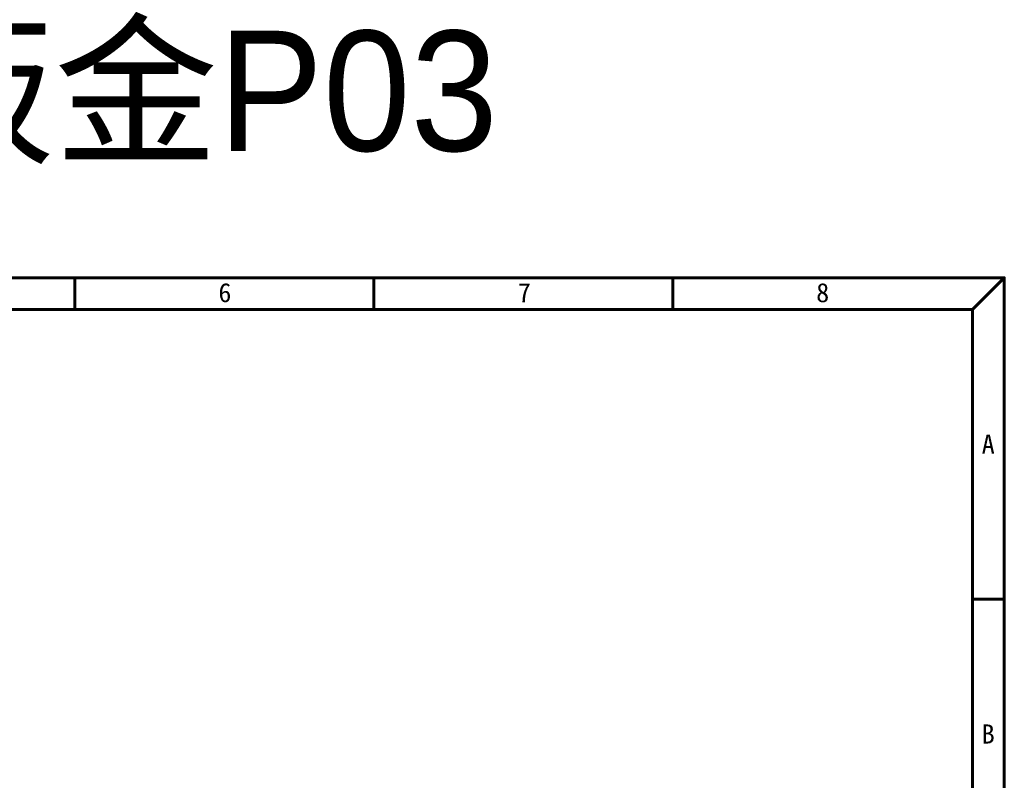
# Model space of a CAD drawing. Header units: millimetres. Extents: x 0 to 7391, y -1386 to 1502.
# Tile 98 of 127: x 6689 to 6853, y 418 to 545. Entities that reach past the tile are written whole.
import ezdxf

# ---------------------------------------------------------------- set-up
doc = ezdxf.new("R2010")
doc.units = ezdxf.units.MM
doc.header["$LTSCALE"] = 0.5
doc.layers.add('BORDER', color=7, linetype='Continuous')
doc.styles.get("Standard").update_dxf_attribs({"font": 'arial.ttf'})
doc.styles.add('標題欄', font='txt')

# ---------------------------------------------------------------- blocks, each defined once
blk = doc.blocks.new('A4-英文圖框-橫式')
at = {"layer": 'BORDER', "color": 123, "linetype": 'Continuous', "lineweight": 60, "ltscale": 25.4}
for p, q in [((2400.45, 183.5), (2400.45, 188.79)), ((2450.2, 183.5), (2450.2, 188.79)), ((2499.95, 183.5), (2499.95, 188.79)), ((2549.79, 183.5), (2555.09, 188.79)), ((2151.7, 183.5), (2549.79, 183.5)), ((2549.79, 183.5), (2549.79, -95.06)), ((2549.79, 135.31), (2555.09, 135.31))]:
    blk.add_line(p, q, dxfattribs=at)
blk.add_lwpolyline([(2151.7, 188.79), (2555.09, 188.79), (2555.09, -95.06), (2151.7, -95.06)], close=True, dxfattribs=at)
at = {"color": 60, "style": '標題欄'}
for s, p in [('6', (2424.32, 184.72)), ('7', (2474.15, 184.72)), ('8', (2523.79, 184.72)), ('A', (2551.33, 159.51)), ('B', (2551.33, 111.26))]:
    blk.add_text(s, height=3.18, dxfattribs=at).set_placement(p)
at = {"color": 3, "style": '標題欄'}
for s, p in [('7', (2474.15, 184.72)), ('A', (2551.33, 159.51)), ('B', (2551.33, 111.26))]:
    blk.add_text(s, height=3.18, dxfattribs=at).set_placement(p)

msp = doc.modelspace()

# ---------------------------------------------------------------- block references
msp.add_blockref('A4-英文圖框-橫式', (4297.732, 312.848))

# ---------------------------------------------------------------- texts
at = {"color": 7, "insert": (6651.124, 531.642), "char_height": 20, "attachment_point": 5}
msp.add_mtext_dynamic_manual_height_columns('{\\fPMingLiU|b0|i0|c136|p18;上折WW + 板金P03}', width=289.56, gutter_width=12.5, heights=[0], dxfattribs=at)

doc.saveas('drawing.dxf')
